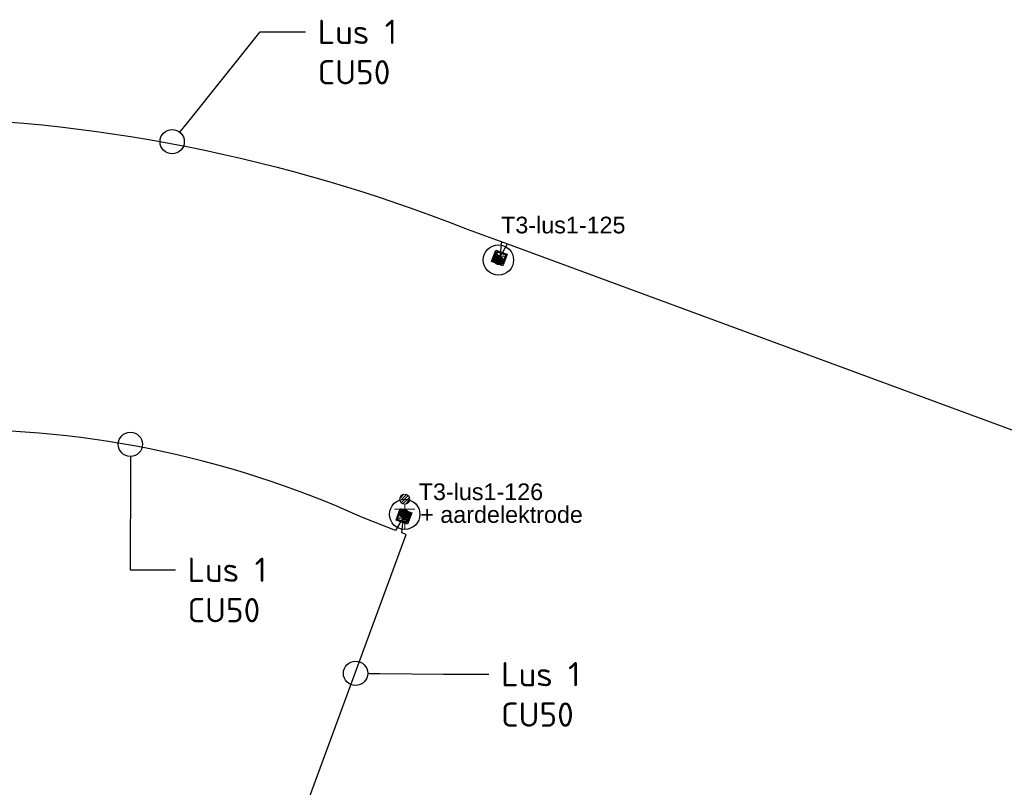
# Model space of a CAD drawing. Header units: metres. Extents: x 176029 to 179341, y 406836 to 408537.
# Tile 13 of 27: x 176177 to 176226, y 407923 to 407961. Entities that reach past the tile are written whole.
import ezdxf
from ezdxf import colors
from ezdxf.entities.mleader import LeaderData, LeaderLine
from ezdxf.math import Vec2, Vec3

# ---------------------------------------------------------------- set-up
doc = ezdxf.new("R2010")
doc.units = ezdxf.units.M
for name, color, linetype in [('aardelectrode', 210, 'Continuous'), ('N-ET-VVV-LUS 1', 10, 'Continuous'), ('opbouw rolbaanlicht', 1, 'Continuous'), ('tekst_labels', 7, 'Continuous')]:
    doc.layers.add(name, color=color, linetype=linetype)
doc.layers.add('Codering armaturen', color=7, linetype='Continuous', lineweight=0)
doc.layers.add('N-ET-Montage-Trafoput nieuw', color=1, linetype='Continuous', lineweight=30)
doc.styles.add('DVD_Standaard_35', font='arial.ttf', dxfattribs={"height": 3.5})
doc.styles.add('NLCS-ISO', font='isocpeur.ttf')
doc.styles.add('Style-ENGINEERING', font='ENGINEERING.shx')

# ---------------------------------------------------------------- blocks, each defined once
blk = doc.blocks.new('A$C68DF78CD')
for p, q in [((-98.9189192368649, -681.5929147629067), (-115.3813631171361, -670.0604413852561)), ((-101.3839057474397, -667.5954580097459), (-112.9163766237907, -684.0578981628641))]:
    blk.add_line(p, q)
at = {"linetype": 'ByBlock', "lineweight": -2}
for points in [[(147.1632972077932, -835.6691713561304), (-344.252937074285, -491.4162342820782), (0, 0), (491.4162342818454, -344.252937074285)], [(134.899689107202, -766.0300737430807), (-274.6138394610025, -479.152626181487), (12.26360810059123, -69.63909761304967), (421.7771366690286, -356.5165451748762)], [(133.6733282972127, -759.066163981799), (-267.6499296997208, -477.9262653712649), (13.4899689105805, -76.60300737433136), (414.8132269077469, -357.7429059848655)], [(-48.55461074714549, -260.237500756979), (-89.50596360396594, -231.5497560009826), (-3.442729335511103, -108.6956974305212), (37.50862352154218, -137.3834421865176)], [(22.10975009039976, -256.0178879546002), (-18.84160276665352, -227.3301431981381), (-7.36650486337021, -210.949602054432), (33.58484799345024, -239.6373468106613)], [(308.2961139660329, -405.2203179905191), (267.3447611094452, -376.5325732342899), (278.8198590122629, -360.1520320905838), (319.7712118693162, -388.839776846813)], [(-37.81807280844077, -697.635921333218), (-151.4007450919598, -618.0675924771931), (-130.8700736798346, -588.7603472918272), (-17.28740139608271, -668.3286761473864)]]:
    blk.add_lwpolyline(points, close=True, dxfattribs=at)
blk.add_lwpolyline([(-113.883617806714, -258.4270140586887), (287.4396401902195, -539.5669126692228)], dxfattribs=at)
at = {"linetype": 'ByBlock', "lineweight": -2, "flags": 128}
blk.add_lwpolyline([(-8.444447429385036, -127.9095681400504), (2.846160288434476, -143.1813975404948), (7.459149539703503, -136.596419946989), (20.15162151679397, -154.9117703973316)], dxfattribs=at)
at = {"linetype": 'ByBlock', "lineweight": -2}
for centre, radius in [((-64.95949310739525, -240.2846026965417), 4.793999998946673), ((9.894855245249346, -508.7465890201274), 24.99999999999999), ((13.53796985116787, -128.2307776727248), 4.793999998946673), ((-133.2315786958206, -607.991793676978), 5.649999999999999), ((-34.81073529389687, -676.9387719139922), 5.649999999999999)]:
    blk.add_circle(centre, radius, dxfattribs=at)
at = {"linetype": 'ByBlock', "lineweight": -2, "extrusion": (0, 0, -1)}
blk.add_solid([(-20.15162151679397, -154.9117703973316), (-11.3277513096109, -148.7303650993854), (-17.85672414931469, -144.1747519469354)], dxfattribs=at)
at = {"linetype": 'ByBlock', "lineweight": -2, "style": 'Style-ENGINEERING'}
for s, p in [('PAS OP H.S.', (-65.92025465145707, -225.5697920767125)), ('LEVENS-', (-53.44292883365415, -234.2430645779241)), ('GEVAARLIJK', (-40.83476529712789, -242.7295680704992))]:
    blk.add_text(s, height=10.1304, rotation=54.98751693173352, dxfattribs=at).set_placement(p)
blk = doc.blocks.new('opbouw rolbaanlicht')
at = {"layer": 'opbouw rolbaanlicht', "color": 0}
blk.add_circle((0, 0), 0.75, dxfattribs=at)
for points in [[(-0.25, 0), (0.05563023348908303, 0.2437319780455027), (0.25, 0)], [(-0.25, 0), (-0.1558724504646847, 0.1954578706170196), (0.05563023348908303, 0.2437319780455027)], [(-0.25, 0), (-0.2252422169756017, 0.1084709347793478), (-0.1558724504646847, 0.1954578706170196)], [(-0.25, 0), (0.25, 0), (-0.05563023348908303, -0.2437319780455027)], [(-0.05563023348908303, -0.2437319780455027), (-0.1558724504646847, -0.1954578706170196), (-0.25, 0)], [(-0.1558724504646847, -0.1954578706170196), (-0.2252422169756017, -0.1084709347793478), (-0.25, 0)], [(-0.1558724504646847, 0.1954578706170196), (-0.05563023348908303, 0.2437319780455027), (0.05563023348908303, 0.2437319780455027)], [(0.25, 0), (0.1558724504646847, -0.1954578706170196), (-0.05563023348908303, -0.2437319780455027)], [(0.05563023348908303, 0.2437319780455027), (0.1558724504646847, 0.1954578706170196), (0.25, 0)], [(0.1558724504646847, 0.1954578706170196), (0.2252422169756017, 0.1084709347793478), (0.25, 0)], [(0.25, 0), (0.2252422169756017, -0.1084709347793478), (0.1558724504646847, -0.1954578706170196)], [(0.1558724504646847, -0.1954578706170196), (0.05563023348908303, -0.2437319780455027), (-0.05563023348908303, -0.2437319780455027)]]:
    blk.add_solid(points, dxfattribs=at)
blk = doc.blocks.new('_DotBlank')
at = {"color": 0, "linetype": 'ByBlock', "lineweight": -2}
blk.add_line((-0.5, 0), (-1, 0), dxfattribs=at)
blk.add_circle((0, 0), 0.5, dxfattribs=at)
blk = doc.blocks.new('aardelectrode')
at = {"layer": 'aardelectrode', "linetype": 'Continuous', "lineweight": 0}
for p, q in [((-0.246000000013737, 0.7900000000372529), (-0.04000000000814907, 0.9960000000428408)), ((-0.2360000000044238, 0.6600000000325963), (0.08999999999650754, 0.9860000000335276)), ((-0.1739999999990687, 0.5749999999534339), (0.1760000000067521, 0.9250000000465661)), ((-0.08900000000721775, 0.5139999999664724), (0.2339999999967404, 0.8390000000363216)), ((0, 0.5), (0, -0.7510000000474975)), ((0.03899999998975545, 0.5050000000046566), (0.2449999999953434, 0.7110000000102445)), ((-0.5, 0.2510000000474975), (0.5, 0.2489999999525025)), ((-0.25, 0), (0.25, 0)), ((-0.125, -0.2489999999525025), (0.1259999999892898, -0.25))]:
    blk.add_line(p, q, dxfattribs=at)
blk.add_circle((-8.798961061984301e-07, 0.7500004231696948), 0.2500004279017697, dxfattribs=at)

msp = doc.modelspace()

# ---------------------------------------------------------------- linework, layer by layer
at = {"layer": 'N-ET-VVV-LUS 1'}
msp.add_lwpolyline([(176260.3701905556, 407841.2149969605), (176220.2911403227, 407855.9913821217), (176220.3756154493, 407856.7863608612), (176219.9855115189, 407856.1036666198), (176180.0024951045, 407870.8631128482), (176180.086933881, 407871.6577495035), (176179.6968299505, 407870.9750552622), (176175.8187723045, 407871.7964099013), (176170.111349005, 407869.238417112), (176169.6354553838, 407869.509725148), (176176.4356256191, 407888.0622289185), (176176.8732613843, 407889.1228636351), (176178.789252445, 407888.4161594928), (176196.20989192, 407935.7671031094), (176195.9917334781, 407935.8473646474), (176196.0762086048, 407936.6423433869), (176195.6861046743, 407935.9596491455), (176194.0452823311, 407936.6020118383, 0.1141618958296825), (176172.5191384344, 407940.9307829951), (176170.9691311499, 407956.4232988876, -0.09256157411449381), (176199.2320056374, 407950.8601059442), (176201.2239881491, 407950.1425508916), (176238.3964637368, 407936.4243792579)], format="xyb", dxfattribs=at)
msp.add_lwpolyline([(176200.9184542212, 407950.2550932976), (176200.83330817, 407949.4601861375), (176201.2239881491, 407950.1425508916)], dxfattribs=at)

# ---------------------------------------------------------------- block references
at = {"layer": 'aardelectrode', "rotation": 0.03817173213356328}
msp.add_blockref('aardelectrode', (176196.1345819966, 407936.7614274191, 9.363202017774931e-06), dxfattribs=at)
at = {"layer": 'N-ET-Montage-Trafoput nieuw', "linetype": 'Continuous'}
for p, xscale, yscale, rotation in [((176200.635789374, 407949.8302388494, -2.134503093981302e-05), 0.001000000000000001, 0.001000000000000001, 14.76379821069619), ((176196.2737975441, 407936.2719991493, 3.755513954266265e-06), 0.0009999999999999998, 0.0009999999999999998, 194.7639181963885)]:
    msp.add_blockref('A$C68DF78CD', p, dxfattribs=dict(at, xscale=xscale, yscale=yscale, rotation=rotation))
at = {"layer": 'N-ET-VVV-LUS 1'}
for p in [(176200.7706715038, 407949.3415007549), (176196.1345819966, 407936.7614274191, 9.363202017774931e-06)]:
    msp.add_blockref('opbouw rolbaanlicht', p, dxfattribs=at)

# ---------------------------------------------------------------- texts
at = {"layer": 'Codering armaturen', "style": 'DVD_Standaard_35'}
for s, p in [('T3-lus1-125', (176200.9032897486, 407950.6576676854)), ('T3-lus1-126', (176196.8314019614, 407937.4656948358))]:
    msp.add_text(s, height=0.8250299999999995, rotation=359.9929068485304, dxfattribs=at).set_placement(p)
at = {"layer": 'Codering armaturen', "color": 7, "style": 'DVD_Standaard_35'}
msp.add_text('+ aardelektrode', height=0.8250299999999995, rotation=359.9929030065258, dxfattribs=at).set_placement((176196.9036687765, 407936.3410965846))

# ---------------------------------------------------------------- leaders
at = {"layer": 'tekst_labels'}
ml = msp.add_multileader_mtext('Standard', dxfattribs=at)
ml.set_content('Lus 1^JCU50', color=256, style='NLCS-ISO')
ml.set_leader_properties()
ml.set_arrow_properties(name='DOTBLANK')
ml.build(insert=Vec2(0, 0))
ml.multileader.update_dxf_attribs({"arrow_head_size": 1.2, "scale": 0.3})
ctx = ml.context
ctx.base_point, ctx.scale, ctx.char_height, ctx.arrow_head_size, ctx.landing_gap_size, ctx.plane_origin = Vec3(176191.234133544, 407960.6254220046), 0.3, 1.2, 1.2, 0.6, Vec3(176206.4498128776, 407941.7974131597)
notes = []
notes.append((ctx, [(0, (1, 1, 0), (176188.9918062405, 407960.6254220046), (1, 0), 2.242327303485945, [(0, [(176184.6366716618, 407955.1922946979)], 0, [])])]))
ctx.mtext.insert, ctx.mtext.flow_direction = Vec3(176191.834133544, 407961.2254220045), 5
ml = msp.add_multileader_mtext('Standard', dxfattribs=at)
ml.set_content('Lus 1^JCU50', color=256, style='NLCS-ISO')
ml.set_leader_properties()
ml.set_arrow_properties(name='DOTBLANK')
ml.build(insert=Vec2(0, 0))
ml.multileader.update_dxf_attribs({"arrow_head_size": 1.2, "scale": 0.3})
ctx = ml.context
ctx.base_point, ctx.scale, ctx.char_height, ctx.arrow_head_size, ctx.landing_gap_size, ctx.plane_origin = Vec3(176184.7992851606, 407934.0217866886), 0.3, 1.2, 1.2, 0.6, Vec3(176204.3839572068, 407926.8314626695)
notes.append((ctx, [(0, (1, 1, 0), (176182.5569578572, 407934.0217866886), (1, 0), 2.242327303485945, [(0, [(176182.570815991, 407940.2263442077)], 0, [])])]))
ctx.mtext.insert, ctx.mtext.flow_direction = Vec3(176185.3992851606, 407934.6217866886), 5
ml = msp.add_multileader_mtext('Standard', dxfattribs=at)
ml.set_content('Lus 1\\PCU50', color=256, style='NLCS-ISO')
ml.set_leader_properties()
ml.set_arrow_properties(name='DOTBLANK')
ml.build(insert=Vec2(0, 0))
ml.multileader.update_dxf_attribs({"arrow_head_size": 1.2, "scale": 0.3})
ctx = ml.context
ctx.base_point, ctx.scale, ctx.char_height, ctx.arrow_head_size, ctx.landing_gap_size, ctx.plane_origin = Vec3(176200.3021080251, 407928.8574961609), 0.3, 1.2, 1.2, 0.6, Vec3(176215.5177873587, 407915.5047560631)
notes.append((ctx, [(0, (1, 1, 0), (176198.0597807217, 407928.8574961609), (1, 0), 2.242327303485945, [(0, [(176193.704646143, 407928.8996376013)], 0, [])])]))
ctx.mtext.insert, ctx.mtext.flow_direction = Vec3(176200.9021080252, 407929.4574961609), 5
for ctx, leaders in notes:
    for number, flags, end, landing, length, lines in leaders:
        leader = LeaderData()
        leader.index, (leader.has_last_leader_line, leader.has_dogleg_vector, leader.attachment_direction) = number, flags
        leader.last_leader_point, leader.dogleg_vector, leader.dogleg_length = Vec3(end), Vec3(landing), length
        for number, points, colour, breaks in lines:
            line = LeaderLine()
            line.index, line.vertices, line.color, line.breaks = number, Vec3.list(points), colors.encode_raw_color(colour), breaks
            leader.lines.append(line)
        ctx.leaders.append(leader)

doc.saveas('drawing.dxf')
